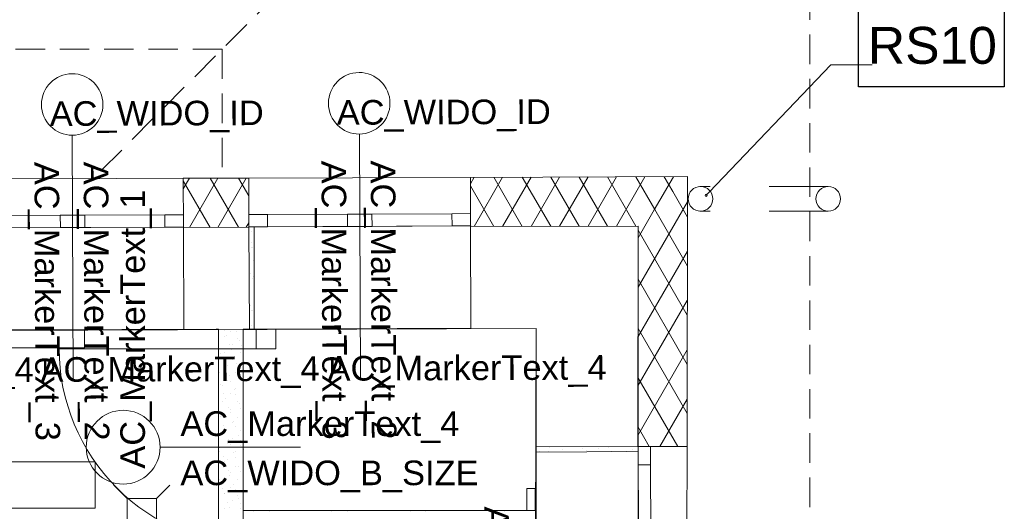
# Model space of a CAD drawing. Header units: millimetres. Extents: x -68772 to 137055, y -73300 to 19650.
# Tile 43 of 212: x 41646 to 45646, y -40226 to -38230. Entities that reach past the tile are written whole.
import ezdxf
from ezdxf.enums import TextEntityAlignment as Align

# ---------------------------------------------------------------- set-up
doc = ezdxf.new("R2010")
doc.units = ezdxf.units.MM
doc.header["$MEASUREMENT"] = 0
doc.linetypes.add('Przerywana', pattern=[480, 240, -240])
doc.linetypes.add('Przerywana gęsta', pattern=[180, 120, -60])
for name, color, linetype, lineweight in [('Electrical Equipment_Nr_pióra__7', 7, 'Continuous', 5), ('Nowe_0_Nr_pióra__7', 7, 'Continuous', 5), ('Nowe_220-A Ściany_Nr_pióra__3', 7, 'Continuous', 18), ('Nowe_220-A Ściany_Nr_pióra__7', 7, 'Continuous', 5), ('Nowe_220-A Ściany_Nr_pióra__87', 87, 'Continuous', 18), ('Nowe_810-G Ogólne_Nr_pióra__1', 7, 'Continuous', 18), ('Nowe_Cut Pattern_Nr_pióra__252', 250, 'Continuous', 18), ('Nowe_Drzwi ARCHICAD_Nr_pióra__7', 7, 'Continuous', 5), ('Nowe_Metryczki pomieszczeń ARCHICADa_Nr_pióra__1', 7, 'Continuous', 18), ('Nowe_Okna ARCHICADa_Nr_pióra__7', 7, 'Continuous', 5), ('Nowe_Panel_Nr_pióra__7', 7, 'Continuous', 5), ('Nowe_Panel_Nr_pióra__93', 7, 'Continuous', 20), ('Nowe_Walls_Nr_pióra__7', 7, 'Continuous', 5), ('Nowe_Znaczniki drzwi ARCHICADa_Nr_pióra__7', 7, 'Continuous', 5), ('Nowe_Znaczniki okien ARCHICADa_Nr_pióra__7', 7, 'Continuous', 5), ('Pipes_Nr_pióra__7', 7, 'Continuous', 5), ('przewod_kanalizacyjny__linia__Nr_pióra__7', 7, 'Continuous', 5), ('Walls_Nr_pióra__238', 7, 'Continuous', 13), ('Walls_Nr_pióra__7', 7, 'Continuous', 5)]:
    doc.layers.add(name, color=color, linetype=linetype, lineweight=lineweight)
doc.styles.add('GENERATED_STYLE_1', font='arial.ttf')
doc.linetypes.add('Przekreślana podwójnie', pattern='A,0,[1,RZUT PARTERU DWORZEC 51.Shx,S=1.587302,R=0,X=0,Y=0],-300,0', length=300)

msp = doc.modelspace()

# ---------------------------------------------------------------- linework, layer by layer
for p, q in [((45052.7, -38501.6), (45052.7, -38185.9)), ((45645.7, -38185.9), (45645.7, -38501.6)), ((45645.7, -38501.6), (45052.7, -38501.6))]:
    msp.add_line(p, q)
at = {"linetype": 'Continuous', "lineweight": 0}
msp.add_line((44434.4, -38942.8), (44447, -38929.6), dxfattribs=at)
msp.add_circle((44434.4, -38942.8), 4.56, dxfattribs=at)
at = {"layer": 'Electrical Equipment_Nr_pióra__7', "linetype": 'Continuous', "lineweight": 5}
for p, q in [((40499.6, -39488.7), (41909, -39488.7)), ((41909, -39488.7), (41909, -39562.5)), ((41909, -39562.5), (40499.6, -39562.5))]:
    msp.add_line(p, q, dxfattribs=at)
at = {"layer": 'Nowe_0_Nr_pióra__7', "linetype": 'Continuous', "lineweight": 5}
for p, q in [((42585.5, -39091.4), (42585.5, -39091.4)), ((42585.5, -39155), (42585.5, -39155)), ((42585.7, -39133.1), (42585.7, -39133.1)), ((42593.2, -39153.8), (42593.2, -39153.8)), ((42596.1, -39208.1), (42596.1, -39208.1)), ((42584.5, -39261.2), (42584.5, -39261.2)), ((42596.1, -39271.7), (42596.1, -39271.7)), ((42592, -39281.9), (42592, -39281.9)), ((42583.2, -39389.4), (42583.2, -39389.4)), ((42585.5, -39409.6), (42585.5, -39409.6)), ((42590.7, -39410.1), (42590.7, -39410.1)), ((42585.5, -39473.2), (42585.5, -39473.2)), ((42476.9, -39491.9), (42476.9, -39491.9)), ((42479.4, -39515.7), (42479.4, -39515.7)), ((42484.4, -39512.6), (42484.4, -39512.6)), ((42500.7, -39494.4), (42500.7, -39494.4)), ((42526.7, -39497.2), (42526.7, -39497.2)), ((42497.4, -39548.3), (42497.4, -39548.3)), ((42511.3, -39547.5), (42511.3, -39547.5)), ((42532.5, -39526.3), (42532.5, -39526.3)), ((42539.7, -39532.9), (42539.7, -39532.9)), ((42547.2, -39553.6), (42547.2, -39553.6)), ((42455.1, -39563.7), (42455.1, -39563.7)), ((42462.6, -39584.4), (42462.6, -39584.4)), ((42479.4, -39579.3), (42479.4, -39579.3)), ((42504.9, -39569), (42504.9, -39569)), ((42543.1, -39579.3), (42543.1, -39579.3)), ((42458.2, -39600.5), (42458.2, -39600.5)), ((42475.6, -39620.1), (42475.6, -39620.1)), ((42490, -39632.3), (42490, -39632.3)), ((42511.3, -39611.1), (42511.3, -39611.1)), ((42517.9, -39604.7), (42517.9, -39604.7)), ((42525.4, -39625.4), (42525.4, -39625.4)), ((42458.2, -39664.1), (42458.2, -39664.1)), ((42483.2, -39640.8), (42483.2, -39640.8)), ((42496.2, -39676.5), (42496.2, -39676.5)), ((42521.9, -39664.1), (42521.9, -39664.1)), ((42538.4, -39661.1), (42538.4, -39661.1)), ((42543.1, -39642.9), (42543.1, -39642.9)), ((42461.4, -39712.5), (42461.4, -39712.5)), ((42468.8, -39717.2), (42468.8, -39717.2)), ((42490, -39696), (42490, -39696)), ((42503.7, -39697.1), (42503.7, -39697.1)), ((42546, -39681.8), (42546, -39681.8)), ((42553.7, -39696), (42553.7, -39696)), ((42474.4, -39748.2), (42474.4, -39748.2)), ((42500.7, -39749), (42500.7, -39749)), ((42516.7, -39732.9), (42516.7, -39732.9)), ((42521.9, -39727.8), (42521.9, -39727.8)), ((42524.2, -39753.5), (42524.2, -39753.5)), ((42468.8, -39780.8), (42468.8, -39780.8)), ((42481.9, -39768.9), (42481.9, -39768.9)), ((42532.5, -39780.8), (42532.5, -39780.8)), ((42537.2, -39789.2), (42537.2, -39789.2)), ((42553.7, -39759.6), (42553.7, -39759.6)), ((42479.4, -39833.9), (42479.4, -39833.9)), ((42494.9, -39804.6), (42494.9, -39804.6)), ((42500.7, -39812.6), (42500.7, -39812.6)), ((42502.4, -39825.3), (42502.4, -39825.3)), ((42544.7, -39809.9), (42544.7, -39809.9)), ((42460.2, -39840.7), (42460.2, -39840.7)), ((42473.1, -39876.4), (42473.1, -39876.4)), ((42511.3, -39865.7), (42511.3, -39865.7)), ((42515.4, -39861), (42515.4, -39861)), ((42532.5, -39844.5), (42532.5, -39844.5)), ((42479.4, -39897.5), (42479.4, -39897.5)), ((42480.7, -39897.1), (42480.7, -39897.1)), ((42523, -39881.7), (42523, -39881.7)), ((42536, -39917.4), (42536, -39917.4)), ((42543.1, -39897.5), (42543.1, -39897.5)), ((42458.2, -39918.7), (42458.2, -39918.7)), ((42490, -39950.5), (42490, -39950.5)), ((42493.7, -39932.8), (42493.7, -39932.8)), ((42501.2, -39953.5), (42501.2, -39953.5)), ((42511.3, -39929.3), (42511.3, -39929.3)), ((42543.5, -39938.1), (42543.5, -39938.1)), ((42458.2, -39982.3), (42458.2, -39982.3)), ((42458.9, -39968.8), (42458.9, -39968.8)), ((42514.2, -39989.2), (42514.2, -39989.2)), ((42521.9, -39982.3), (42521.9, -39982.3)), ((42543.1, -39961.1), (42543.1, -39961.1)), ((42556.5, -39973.8), (42556.5, -39973.8)), ((43757.3, -39983.7), (43757.3, -39983.7)), ((43794.7, -39982.3), (43794.7, -39982.3)), ((43799.6, -39968.3), (43799.6, -39968.3)), ((43849.4, -39973.6), (43849.4, -39973.6)), ((43932.5, -39971.7), (43932.5, -39971.7)), ((43946.9, -39978.5), (43946.9, -39978.5)), ((43996.2, -39971.7), (43996.2, -39971.7)), ((43996.8, -39983.8), (43996.8, -39983.8)), ((44039, -39968.4), (44039, -39968.4)), ((44049.2, -39982.3), (44049.2, -39982.3)), ((44112.9, -39982.3), (44112.9, -39982.3)), ((44136.6, -39973.3), (44136.6, -39973.3)), ((42468.8, -40035.4), (42468.8, -40035.4)), ((42471.9, -40004.6), (42471.9, -40004.6)), ((42479.4, -40025.2), (42479.4, -40025.2)), ((42490, -40014.2), (42490, -40014.2)), ((42521.7, -40009.8), (42521.7, -40009.8)), ((42553.7, -40014.2), (42553.7, -40014.2)), ((42492.4, -40060.9), (42492.4, -40060.9)), ((42500.7, -40067.2), (42500.7, -40067.2)), ((42521.9, -40046), (42521.9, -40046)), ((42534.7, -40045.5), (42534.7, -40045.5)), ((42542.2, -40066.2), (42542.2, -40066.2)), ((42553.7, -40077.8), (42553.7, -40077.8)), ((42457.7, -40097), (42457.7, -40097)), ((42468.8, -40099), (42468.8, -40099)), ((42500, -40081.6), (42500, -40081.6)), ((42512.9, -40117.3), (42512.9, -40117.3)), ((42532.5, -40099), (42532.5, -40099)), ((42555.2, -40101.9), (42555.2, -40101.9)), ((42470.7, -40132.7), (42470.7, -40132.7)), ((42478.2, -40153.4), (42478.2, -40153.4)), ((42479.4, -40152.1), (42479.4, -40152.1)), ((42500.7, -40130.8), (42500.7, -40130.8)), ((42520.5, -40138), (42520.5, -40138)), ((42491.2, -40189.1), (42491.2, -40189.1)), ((42511.3, -40183.9), (42511.3, -40183.9)), ((42532.5, -40162.7), (42532.5, -40162.7)), ((42533.5, -40173.7), (42533.5, -40173.7)), ((42541, -40194.4), (42541, -40194.4)), ((42479.4, -40215.7), (42479.4, -40215.7)), ((42498.7, -40209.8), (42498.7, -40209.8)), ((42543.1, -40215.7), (42543.1, -40215.7)), ((42596.1, -40226.3), (42596.1, -40226.3)), ((42659.8, -40226.3), (42659.8, -40226.3)), ((42743.7, -40224.9), (42743.7, -40224.9)), ((42914.3, -40226.3), (42914.3, -40226.3)), ((42978, -40226.3), (42978, -40226.3)), ((42983.1, -40225), (42983.1, -40225)), ((43232.5, -40226.3), (43232.5, -40226.3)), ((43270.4, -40224.7), (43270.4, -40224.7)), ((43296.1, -40226.3), (43296.1, -40226.3)), ((43509.8, -40224.8), (43509.8, -40224.8)), ((43550.7, -40226.3), (43550.7, -40226.3)), ((43614.3, -40226.3), (43614.3, -40226.3))]:
    msp.add_line(p, q, dxfattribs=at)
at = {"layer": 'Nowe_220-A Ściany_Nr_pióra__3', "linetype": 'Continuous', "lineweight": 18}
for centre in [(44411.6, -38957.2), (44930.5, -38957.1)]:
    msp.add_circle(centre, 50, dxfattribs=at)
at = {"layer": 'Nowe_220-A Ściany_Nr_pióra__7', "linetype": 'Przekreślana podwójnie', "lineweight": 5}
for p, q in [((42598.9, -39485.8), (42598.9, -39070.8)), ((43743.1, -39985.7), (44156.9, -39982.9))]:
    msp.add_line(p, q, dxfattribs=at)
at = {"layer": 'Nowe_220-A Ściany_Nr_pióra__87', "linetype": 'Continuous', "lineweight": 18}
for p, q in [((42082, -40175), (42027.7, -40120.7)), ((42202, -40175), (42256.3, -40120.7)), ((42082, -40175), (42202, -40175)), ((42082, -40175), (42082, -40295)), ((42202, -40175), (42202, -40295))]:
    msp.add_line(p, q, dxfattribs=at)
at = {"layer": 'Nowe_810-G Ogólne_Nr_pióra__1', "linetype": 'Przerywana gęsta', "lineweight": 18}
for p, q in [((44856, -35954.5), (41944.8, -38874.8)), ((44856, -49389.6), (44856, -35954.5)), ((42468.7, -38349.2), (38946, -38349.1)), ((42468.7, -38349.2), (42468.7, -38873))]:
    msp.add_line(p, q, dxfattribs=at)
at = {"layer": 'Nowe_810-G Ogólne_Nr_pióra__1', "linetype": 'Przerywana', "lineweight": 18}
for p, q in [((44930.5, -38907.1), (44408.6, -38907.2)), ((44930.6, -39007.1), (44408.6, -39007.2))]:
    msp.add_line(p, q, dxfattribs=at)
at = {"layer": 'Nowe_Cut Pattern_Nr_pióra__252', "linetype": 'Continuous', "lineweight": 18}
for p, q in [((43743.4, -39483.6), (40256.1, -39497.6)), ((43739.4, -40756.9), (43743.4, -39483.6))]:
    msp.add_line(p, q, dxfattribs=at)
at = {"layer": 'Nowe_Drzwi ARCHICAD_Nr_pióra__7', "linetype": 'Continuous', "lineweight": 5}
for p, q in [((42606.2, -39485.9), (42606.2, -39565.9)), ((42686.2, -39565.9), (42686.2, -39485.9)), ((42606.2, -39565.9), (41806.2, -39565.9)), ((42606.2, -39565.9), (42686.2, -39565.9))]:
    msp.add_line(p, q, dxfattribs=at)
msp.add_ellipse((42606.2, -39565.9), major_axis=(565.7, 565.7), ratio=1, start_param=2.356194, end_param=3.926991, dxfattribs=at)
at = {"layer": 'Nowe_Metryczki pomieszczeń ARCHICADa_Nr_pióra__1', "linetype": 'Continuous', "lineweight": 18}
for p, q in [((40037.4, -40025.2), (41953, -40025.2)), ((41953, -40025.2), (41953, -40213.7)), ((41953, -40213.7), (40037.4, -40213.7))]:
    msp.add_line(p, q, dxfattribs=at)
at = {"layer": 'Nowe_Okna ARCHICADa_Nr_pióra__7', "linetype": 'Continuous', "lineweight": 5}
for p, q in [((41810.9, -39024.1), (41485.9, -39025.4)), ((41860.9, -39023.9), (41810.9, -39024.1)), ((41810.9, -39024.1), (41811.1, -39074.1)), ((41910.9, -39023.7), (41860.9, -39023.9)), ((42235.9, -39022.3), (41910.9, -39023.7)), ((41911.1, -39073.7), (41910.9, -39023.7)), ((42310.9, -39022), (42235.9, -39022.3)), ((42235.9, -39022.3), (42236.1, -39072.3)), ((42652, -39020.6), (42577, -39020.9)), ((42977, -39019.3), (42652, -39020.6)), ((42652.2, -39070.6), (42652, -39020.6)), ((43027, -39019.1), (42977, -39019.3)), ((42977, -39019.3), (42977.2, -39069.3)), ((43077, -39018.9), (43027, -39019.1)), ((43402, -39017.5), (43077, -39018.9)), ((43077.2, -39068.9), (43077, -39018.9)), ((43477, -39017.2), (43402, -39017.5)), ((43402, -39017.5), (43402.2, -39067.5)), ((41411.1, -39075.7), (42311.1, -39072)), ((41486.1, -39075.4), (41811.1, -39074.1)), ((41811.1, -39074.1), (41861.1, -39073.9)), ((41861.1, -39073.9), (41911.1, -39073.7)), ((41911.1, -39073.7), (42236.1, -39072.3)), ((42236.1, -39072.3), (42311.1, -39072)), ((42311.1, -39072), (42312.8, -39487)), ((42577.2, -39070.9), (43477.2, -39067.2)), ((42577.2, -39070.9), (42652.2, -39070.6)), ((42577.2, -39070.9), (42578.9, -39485.9)), ((42652.2, -39070.6), (42977.2, -39069.3)), ((42977.2, -39069.3), (43027.2, -39069.1)), ((43027.2, -39069.1), (43077.2, -39068.9)), ((43077.2, -39068.9), (43402.2, -39067.5)), ((43402.2, -39067.5), (43477.2, -39067.2)), ((43477.2, -39067.2), (43478.9, -39482.2)), ((41412.8, -39490.7), (42312.8, -39487)), ((42578.9, -39485.9), (43478.9, -39482.2)), ((44158, -39962.6), (43743, -39964.3)), ((43743, -39964.3), (43746.7, -40864.3)), ((44158, -39962.6), (44161.7, -40862.6)), ((44158, -39962.6), (44158.3, -40037.6)), ((44208.3, -40037.4), (44208, -39962.4)), ((44158.3, -40037.6), (44208.3, -40037.4)), ((44158.3, -40037.6), (44159.7, -40362.6)), ((44209.7, -40362.4), (44208.3, -40037.4))]:
    msp.add_line(p, q, dxfattribs=at)
for p in [(42311.1, -39072), (42311.1, -39072), (42311.1, -39072), (42577.2, -39070.9), (42577.2, -39070.9), (42577.2, -39070.9), (43477.2, -39067.2), (43477.2, -39067.2), (43477.2, -39067.2), (44158, -39962.6), (44158, -39962.6), (44158, -39962.6)]:
    msp.add_point(p, dxfattribs=at)
at = {"layer": 'Nowe_Panel_Nr_pióra__7', "linetype": 'Continuous', "lineweight": 5}
for p, q in [((42310.6, -38915.9), (42335, -38873.6)), ((42335, -39073.6), (42450.7, -38873.2)), ((42535.1, -39072.9), (42419.8, -38873.3)), ((42450.7, -39073.2), (42566.4, -38872.8)), ((42576.8, -38945.1), (42535.1, -38872.9)), ((43476.6, -38896.3), (43491.9, -38869.8)), ((43491.9, -39069.8), (43607.6, -38869.5)), ((43687.6, -39069.2), (43572.4, -38869.6)), ((43607.6, -39069.5), (43723.3, -38869.1)), ((43802.9, -39068.8), (43687.6, -38869.2)), ((43723.3, -39069.1), (43838.9, -38868.7)), ((43918.1, -39068.5), (43802.9, -38868.8)), ((43838.9, -39068.7), (43954.6, -38868.3)), ((44033.4, -39068.1), (43918.1, -38868.5)), ((43954.6, -39068.3), (44070.3, -38868)), ((44148.7, -39067.7), (44033.4, -38868.1)), ((44070.3, -39068), (44186, -38867.6)), ((44225.4, -39000.6), (44148.7, -38867.7)), ((44223.7, -39002.3), (44301.7, -38867.2)), ((44298.5, -38927.3), (44263.9, -38867.4)), ((42419.8, -39073.3), (42310.5, -38883.9)), ((43572.4, -39069.6), (43476.6, -38903.7)), ((44358.5, -39031.1), (44298.5, -38927.3)), ((44158, -39316.1), (44358.6, -38968.7)), ((44158.3, -39115.5), (44223.7, -39002.3)), ((44358.1, -39230.6), (44225.4, -39000.6)), ((42311.1, -39072), (42312.8, -39487)), ((42566.4, -39072.8), (42577.1, -39054.3)), ((42577.2, -39070.9), (42578.9, -39485.9)), ((43477.2, -39067.2), (43478.9, -39482.2)), ((44357.8, -39430), (44158.4, -39084.6)), ((44157.7, -39516.7), (44358.2, -39169.3)), ((44357.5, -39629.4), (44158, -39284)), ((44157.3, -39717.3), (44357.9, -39369.9)), ((44357.1, -39828.8), (44157.7, -39483.4)), ((44157, -39917.8), (44357.6, -39570.4)), ((44319.1, -39962.9), (44157.4, -39682.8)), ((44246.5, -39962.7), (44357.2, -39771)), ((44203.5, -39962.7), (44157.1, -39882.3)), ((44158, -39962.6), (43743, -39964.3))]:
    msp.add_line(p, q, dxfattribs=at)
for p in [(42311.1, -39072), (42311.1, -39072), (42577.2, -39070.9), (42577.2, -39070.9), (43477.2, -39067.2), (43477.2, -39067.2), (44158, -39962.6), (44158, -39962.6)]:
    msp.add_point(p, dxfattribs=at)
at = {"layer": 'Nowe_Panel_Nr_pióra__93', "linetype": 'Continuous', "lineweight": 20}
for p, q in [((42576.5, -38872.8), (42310.5, -38873.6)), ((42310.5, -38873.6), (42311.1, -39073.6)), ((42577.2, -39072.8), (42576.5, -38872.8)), ((44358.7, -38867), (43476.5, -38869.9)), ((43476.5, -38869.9), (43477.2, -39069.9)), ((44356.9, -39962.9), (44358.7, -38867)), ((42311.1, -39073.6), (42577.2, -39072.8)), ((43477.2, -39069.9), (44158.4, -39067.7)), ((44158.4, -39067.7), (44156.9, -39962.6)), ((44156.9, -39962.6), (44356.9, -39962.9))]:
    msp.add_line(p, q, dxfattribs=at)
at = {"layer": 'Nowe_Walls_Nr_pióra__7', "linetype": 'Continuous', "lineweight": 5}
for p, q in [((40249.5, -38880.3), (43476.5, -38869.9)), ((44356.9, -39962.9), (44355.4, -40862.9))]:
    msp.add_line(p, q, dxfattribs=at)
at = {"layer": 'Nowe_Znaczniki drzwi ARCHICADa_Nr_pióra__7', "linetype": 'Continuous', "lineweight": 5}
msp.add_line((42216.2, -39965.9), (42786.2, -39965.9), dxfattribs=at)
for start, end in [(90, 270), (270, 90)]:
    msp.add_arc((42066.2, -39965.9), 150, start, end, dxfattribs=at)
at = {"layer": 'Nowe_Znaczniki okien ARCHICADa_Nr_pióra__7', "linetype": 'Continuous', "lineweight": 5}
for p, q in [((41859.6, -38698.9), (41863.6, -39688.9)), ((43025.6, -38694.1), (43029.7, -39684.1))]:
    msp.add_line(p, q, dxfattribs=at)
for centre, start, end in [((41859.1, -38573.9), 0.2351, 180.2351), ((43025.1, -38569.1), 0.2351, 180.2351), ((41859.1, -38573.9), 180.2351, 0.2351), ((43025.1, -38569.1), 180.2351, 0.2351)]:
    msp.add_arc(centre, 125, start, end, dxfattribs=at)
at = {"layer": 'Pipes_Nr_pióra__7', "linetype": 'Przekreślana podwójnie', "lineweight": 5}
for p, q in [((43706, -40134.2), (43706, -40222.7)), ((43706, -40134.2), (43739.4, -40134.2)), ((43739.4, -40222.7), (43739.4, -40134.2))]:
    msp.add_line(p, q, dxfattribs=at)
at = {"layer": 'przewod_kanalizacyjny__linia__Nr_pióra__7', "linetype": 'Continuous', "lineweight": 5}
for p, q in [((44447, -38929.6), (44941, -38412.6)), ((44941, -38412.6), (45108.5, -38412.6))]:
    msp.add_line(p, q, dxfattribs=at)
at = {"layer": 'Walls_Nr_pióra__238', "linetype": 'Continuous', "lineweight": 13}
for p, q in [((44158.4, -40367.3), (44158.4, -39067.7)), ((40242.5, -39495.5), (42443.4, -39486.5)), ((42443.4, -39486.5), (42453.4, -39486.4)), ((42552.4, -39512.7), (42553.4, -39512.7)), ((42553.4, -39486.2), (43743.4, -39483.6)), ((43743.4, -39483.6), (43743.4, -40222.7))]:
    msp.add_line(p, q, dxfattribs=at)
at = {"layer": 'Walls_Nr_pióra__7', "linetype": 'Przekreślana podwójnie', "lineweight": 5}
for p, q in [((42453.4, -39486.4), (42453.4, -41127.7)), ((42553.4, -41127.7), (42553.4, -39486.2)), ((42553.4, -40212.7), (42552.4, -40212.7)), ((43743.4, -40222.7), (42553.4, -40222.7))]:
    msp.add_line(p, q, dxfattribs=at)

# ---------------------------------------------------------------- texts
at = {"layer": 'Nowe_Znaczniki drzwi ARCHICADa_Nr_pióra__7', "lineweight": 5, "style": 'GENERATED_STYLE_1'}
msp.add_attdef('AC_MarkerText_1', text='D1', height=100, rotation=90, dxfattribs=at).set_placement((42184.7, -40053.2), align=Align.BOTTOM_LEFT)
for tag, text, p in [('AC_MarkerText_4', '90', (42298.8, -39950.2)), ('AC_WIDO_B_SIZE', '200', (42298.8, -40150.2))]:
    msp.add_attdef(tag, text=text, height=100, dxfattribs=at).set_placement(p, align=Align.BOTTOM_LEFT)
at = {"layer": 'Nowe_Znaczniki okien ARCHICADa_Nr_pióra__7', "lineweight": 5, "style": 'GENERATED_STYLE_1'}
for tag, text, rotation, p in [('AC_WIDO_ID', 'O1', 0.2351, (41768.1, -38691.2)), ('AC_WIDO_ID', 'O1', 0.2351, (42934.2, -38686.4)), ('AC_MarkerText_3', '260', 270.2351, (41675.7, -38807.3)), ('AC_MarkerText_2', '220', 270.2351, (41875.7, -38806.4)), ('AC_MarkerText_3', '260', 270.2351, (42841.8, -38802.5)), ('AC_MarkerText_2', '220', 270.2351, (43041.8, -38801.7)), ('AC_MarkerText_4', 'hp 0', 0.2351, (40569.8, -39735.5)), ('AC_MarkerText_4', 'hp 0', 0.2351, (41730.8, -39730.8)), ('AC_MarkerText_4', 'hp 0', 0.2351, (42896.8, -39726)), ('AC_MarkerText_4', 'hp 200', 270.2351, (43502.7, -40206.4))]:
    msp.add_attdef(tag, text=text, height=100, rotation=rotation, dxfattribs=at).set_placement(p, align=Align.BOTTOM_LEFT)
at = {"layer": 'przewod_kanalizacyjny__linia__Nr_pióra__7', "style": 'GENERATED_STYLE_1'}
msp.add_text('RS10', height=150, dxfattribs=at).set_placement((45091.5, -38408.8))

doc.saveas('drawing.dxf')
